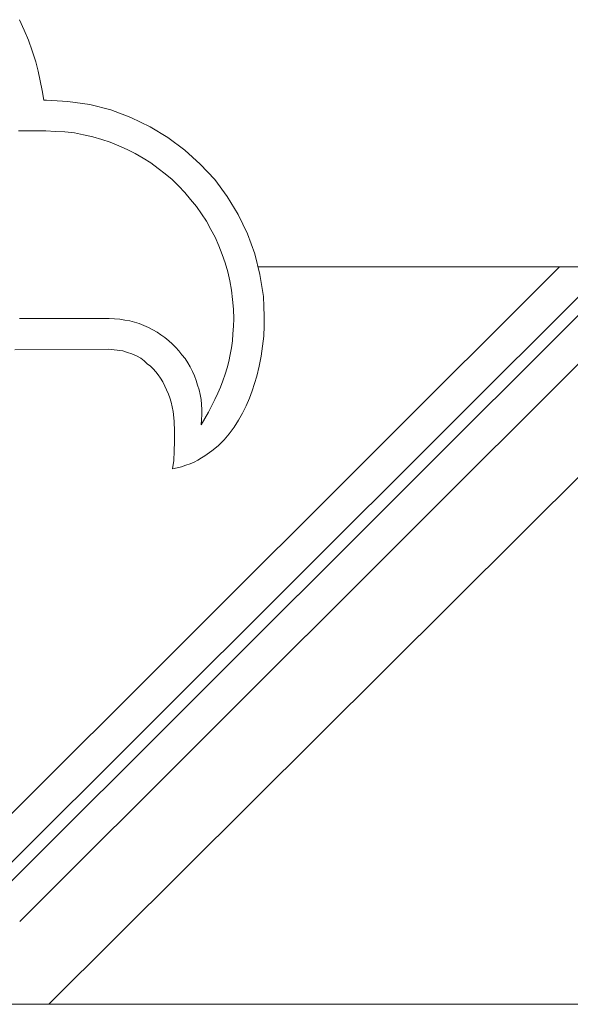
# Model space of a CAD drawing. Header units: metres. Extents: x 964 to 7125, y -212 to 9570.
# Tile 123 of 185: x 2098.454 to 2098.976, y 248.982 to 249.917. Entities that reach past the tile are written whole.
import ezdxf

# ---------------------------------------------------------------- set-up
doc = ezdxf.new("R2010")
doc.units = ezdxf.units.M
doc.linetypes.add('CIĄGłA', pattern=[0])
doc.layers.add('1__logo', color=7, linetype='Continuous')
doc.layers.add('TB_OBRYS1', color=3, linetype='Continuous')
doc.layers.add('a___wymiary', color=9, linetype='Continuous', lineweight=18)
doc.layers.add('AGP1_ELEWACJE', color=7, linetype='Continuous', lineweight=15)

# ---------------------------------------------------------------- blocks, each defined once
blk = doc.blocks.new('WIATA WIDOK PRZEKRÓJ TERENU 2')
at = {"layer": '1__logo', "color": 18, "lineweight": 5, "true_color": 0x000000}
for p, q in [((47761.6, 18854.98), (47766.04, 18845.01)), ((47761.6, 18854.98), (47766.04, 18845.01)), ((47761.6, 18854.98), (47766.04, 18845.01)), ((47761.6, 18854.98), (47766.04, 18845.01)), ((47766.04, 18845.01), (47770.1, 18835.4)), ((47766.04, 18845.01), (47770.1, 18835.4)), ((47766.04, 18845.01), (47770.1, 18835.4)), ((47766.04, 18845.01), (47770.1, 18835.4)), ((47770.1, 18835.4), (47773.42, 18825.43)), ((47770.1, 18835.4), (47773.42, 18825.43)), ((47770.1, 18835.4), (47773.42, 18825.43)), ((47770.1, 18835.4), (47773.42, 18825.43)), ((47773.42, 18825.43), (47777.12, 18815.09)), ((47773.42, 18825.43), (47777.12, 18815.09)), ((47773.42, 18825.43), (47777.12, 18815.09)), ((47773.42, 18825.43), (47777.12, 18815.09)), ((47777.12, 18815.09), (47779.34, 18806.22)), ((47777.12, 18815.09), (47779.34, 18806.22)), ((47777.12, 18815.09), (47779.34, 18806.22)), ((47777.12, 18815.09), (47779.34, 18806.22)), ((47779.34, 18806.22), (47781.18, 18796.99)), ((47779.34, 18806.22), (47781.18, 18796.99)), ((47779.34, 18806.22), (47781.18, 18796.99)), ((47779.34, 18806.22), (47781.18, 18796.99)), ((47781.18, 18796.99), (47783.03, 18787.75)), ((47781.18, 18796.99), (47783.03, 18787.75)), ((47781.18, 18796.99), (47783.03, 18787.75)), ((47781.18, 18796.99), (47783.03, 18787.75)), ((47783.03, 18787.75), (47784.51, 18778.52)), ((47783.03, 18787.75), (47784.51, 18778.52)), ((47783.03, 18787.75), (47784.51, 18778.52)), ((47783.03, 18787.75), (47784.51, 18778.52)), ((47784.51, 18778.52), (47787.09, 18778.52)), ((47784.51, 18778.52), (47787.09, 18778.52)), ((47784.51, 18778.52), (47787.09, 18778.52)), ((47784.51, 18778.52), (47787.09, 18778.52)), ((47787.09, 18778.52), (47807.41, 18777.41)), ((47787.09, 18778.52), (47807.41, 18777.41)), ((47787.09, 18778.52), (47807.41, 18777.41)), ((47787.09, 18778.52), (47807.41, 18777.41)), ((47807.41, 18777.41), (47828.09, 18774.45)), ((47807.41, 18777.41), (47828.09, 18774.45)), ((47807.41, 18777.41), (47828.09, 18774.45)), ((47807.41, 18777.41), (47828.09, 18774.45)), ((47828.09, 18774.45), (47848.04, 18769.28)), ((47828.09, 18774.45), (47848.04, 18769.28)), ((47828.09, 18774.45), (47848.04, 18769.28)), ((47828.09, 18774.45), (47848.04, 18769.28)), ((47848.04, 18769.28), (47867.25, 18762.26)), ((47848.04, 18769.28), (47867.25, 18762.26)), ((47848.04, 18769.28), (47867.25, 18762.26)), ((47848.04, 18769.28), (47867.25, 18762.26)), ((47867.25, 18762.26), (47885.35, 18753.4)), ((47867.25, 18762.26), (47885.35, 18753.4)), ((47867.25, 18762.26), (47885.35, 18753.4)), ((47867.25, 18762.26), (47885.35, 18753.4)), ((47760.5, 18749.33), (47786.35, 18749.33)), ((47760.5, 18749.33), (47786.35, 18749.33)), ((47760.5, 18749.33), (47786.35, 18749.33)), ((47760.5, 18749.33), (47786.35, 18749.33)), ((47786.35, 18749.33), (47795.59, 18748.97)), ((47786.35, 18749.33), (47795.59, 18748.97)), ((47786.35, 18749.33), (47795.59, 18748.97)), ((47786.35, 18749.33), (47795.59, 18748.97)), ((47885.35, 18753.4), (47902.34, 18743.06)), ((47885.35, 18753.4), (47902.34, 18743.06)), ((47885.35, 18753.4), (47902.34, 18743.06)), ((47885.35, 18753.4), (47902.34, 18743.06)), ((47795.59, 18748.97), (47804.45, 18748.6)), ((47795.59, 18748.97), (47804.45, 18748.6)), ((47795.59, 18748.97), (47804.45, 18748.6)), ((47795.59, 18748.97), (47804.45, 18748.6)), ((47804.45, 18748.6), (47813.69, 18747.49)), ((47804.45, 18748.6), (47813.69, 18747.49)), ((47804.45, 18748.6), (47813.69, 18747.49)), ((47804.45, 18748.6), (47813.69, 18747.49)), ((47813.69, 18747.49), (47822.18, 18745.64)), ((47813.69, 18747.49), (47822.18, 18745.64)), ((47813.69, 18747.49), (47822.18, 18745.64)), ((47813.69, 18747.49), (47822.18, 18745.64)), ((47822.18, 18745.64), (47831.05, 18743.79)), ((47822.18, 18745.64), (47831.05, 18743.79)), ((47822.18, 18745.64), (47831.05, 18743.79)), ((47822.18, 18745.64), (47831.05, 18743.79)), ((47831.05, 18743.79), (47839.55, 18741.21)), ((47831.05, 18743.79), (47839.55, 18741.21)), ((47831.05, 18743.79), (47839.55, 18741.21)), ((47831.05, 18743.79), (47839.55, 18741.21)), ((47839.55, 18741.21), (47847.67, 18738.62)), ((47839.55, 18741.21), (47847.67, 18738.62)), ((47839.55, 18741.21), (47847.67, 18738.62)), ((47839.55, 18741.21), (47847.67, 18738.62)), ((47902.34, 18743.06), (47918.23, 18731.23)), ((47902.34, 18743.06), (47918.23, 18731.23)), ((47902.34, 18743.06), (47918.23, 18731.23)), ((47902.34, 18743.06), (47918.23, 18731.23)), ((47847.67, 18738.62), (47855.8, 18735.3)), ((47847.67, 18738.62), (47855.8, 18735.3)), ((47847.67, 18738.62), (47855.8, 18735.3)), ((47847.67, 18738.62), (47855.8, 18735.3)), ((47855.8, 18735.3), (47863.56, 18731.6)), ((47855.8, 18735.3), (47863.56, 18731.6)), ((47855.8, 18735.3), (47863.56, 18731.6)), ((47855.8, 18735.3), (47863.56, 18731.6)), ((47863.56, 18731.6), (47871.31, 18727.91)), ((47863.56, 18731.6), (47871.31, 18727.91)), ((47863.56, 18731.6), (47871.31, 18727.91)), ((47863.56, 18731.6), (47871.31, 18727.91)), ((47918.23, 18731.23), (47933, 18717.94)), ((47918.23, 18731.23), (47933, 18717.94)), ((47918.23, 18731.23), (47933, 18717.94)), ((47918.23, 18731.23), (47933, 18717.94)), ((47871.31, 18727.91), (47878.7, 18723.48)), ((47871.31, 18727.91), (47878.7, 18723.48)), ((47871.31, 18727.91), (47878.7, 18723.48)), ((47871.31, 18727.91), (47878.7, 18723.48)), ((47878.7, 18723.48), (47886.09, 18719.04)), ((47878.7, 18723.48), (47886.09, 18719.04)), ((47878.7, 18723.48), (47886.09, 18719.04)), ((47878.7, 18723.48), (47886.09, 18719.04)), ((47886.09, 18719.04), (47893.11, 18713.87)), ((47886.09, 18719.04), (47893.11, 18713.87)), ((47886.09, 18719.04), (47893.11, 18713.87)), ((47886.09, 18719.04), (47893.11, 18713.87)), ((47893.11, 18713.87), (47899.76, 18708.7)), ((47893.11, 18713.87), (47899.76, 18708.7)), ((47893.11, 18713.87), (47899.76, 18708.7)), ((47893.11, 18713.87), (47899.76, 18708.7)), ((47933, 18717.94), (47946.67, 18703.16)), ((47933, 18717.94), (47946.67, 18703.16)), ((47933, 18717.94), (47946.67, 18703.16)), ((47933, 18717.94), (47946.67, 18703.16)), ((47899.76, 18708.7), (47906.41, 18703.16)), ((47899.76, 18708.7), (47906.41, 18703.16)), ((47899.76, 18708.7), (47906.41, 18703.16)), ((47899.76, 18708.7), (47906.41, 18703.16)), ((47906.41, 18703.16), (47912.32, 18697.25)), ((47906.41, 18703.16), (47912.32, 18697.25)), ((47906.41, 18703.16), (47912.32, 18697.25)), ((47906.41, 18703.16), (47912.32, 18697.25)), ((47946.67, 18703.16), (47958.49, 18687.28)), ((47946.67, 18703.16), (47958.49, 18687.28)), ((47946.67, 18703.16), (47958.49, 18687.28)), ((47946.67, 18703.16), (47958.49, 18687.28)), ((47912.32, 18697.25), (47918.23, 18690.97)), ((47912.32, 18697.25), (47918.23, 18690.97)), ((47912.32, 18697.25), (47918.23, 18690.97)), ((47912.32, 18697.25), (47918.23, 18690.97)), ((47918.23, 18690.97), (47923.77, 18684.32)), ((47918.23, 18690.97), (47923.77, 18684.32)), ((47918.23, 18690.97), (47923.77, 18684.32)), ((47918.23, 18690.97), (47923.77, 18684.32)), ((47923.77, 18684.32), (47929.31, 18677.67)), ((47923.77, 18684.32), (47929.31, 18677.67)), ((47923.77, 18684.32), (47929.31, 18677.67)), ((47923.77, 18684.32), (47929.31, 18677.67)), ((47958.49, 18687.28), (47968.83, 18669.92)), ((47958.49, 18687.28), (47968.83, 18669.92)), ((47958.49, 18687.28), (47968.83, 18669.92)), ((47958.49, 18687.28), (47968.83, 18669.92)), ((47929.31, 18677.67), (47934.11, 18670.65)), ((47929.31, 18677.67), (47934.11, 18670.65)), ((47929.31, 18677.67), (47934.11, 18670.65)), ((47929.31, 18677.67), (47934.11, 18670.65)), ((47934.11, 18670.65), (47938.91, 18663.64)), ((47934.11, 18670.65), (47938.91, 18663.64)), ((47934.11, 18670.65), (47938.91, 18663.64)), ((47934.11, 18670.65), (47938.91, 18663.64)), ((47968.83, 18669.92), (47977.7, 18651.82)), ((47968.83, 18669.92), (47977.7, 18651.82)), ((47968.83, 18669.92), (47977.7, 18651.82)), ((47968.83, 18669.92), (47977.7, 18651.82)), ((47938.91, 18663.64), (47942.98, 18655.88)), ((47938.91, 18663.64), (47942.98, 18655.88)), ((47938.91, 18663.64), (47942.98, 18655.88)), ((47938.91, 18663.64), (47942.98, 18655.88)), ((47942.98, 18655.88), (47947.04, 18648.49)), ((47942.98, 18655.88), (47947.04, 18648.49)), ((47942.98, 18655.88), (47947.04, 18648.49)), ((47942.98, 18655.88), (47947.04, 18648.49)), ((47947.04, 18648.49), (47950.73, 18640.36)), ((47947.04, 18648.49), (47950.73, 18640.36)), ((47947.04, 18648.49), (47950.73, 18640.36)), ((47947.04, 18648.49), (47950.73, 18640.36)), ((47977.7, 18651.82), (47984.72, 18632.61)), ((47977.7, 18651.82), (47984.72, 18632.61)), ((47977.7, 18651.82), (47984.72, 18632.61)), ((47977.7, 18651.82), (47984.72, 18632.61)), ((47950.73, 18640.36), (47953.69, 18632.24)), ((47950.73, 18640.36), (47953.69, 18632.24)), ((47950.73, 18640.36), (47953.69, 18632.24)), ((47950.73, 18640.36), (47953.69, 18632.24)), ((47953.69, 18632.24), (47956.64, 18624.11)), ((47953.69, 18632.24), (47956.64, 18624.11)), ((47953.69, 18632.24), (47956.64, 18624.11)), ((47953.69, 18632.24), (47956.64, 18624.11)), ((47984.72, 18632.61), (47989.52, 18613.03)), ((47984.72, 18632.61), (47989.52, 18613.03)), ((47984.72, 18632.61), (47989.52, 18613.03)), ((47984.72, 18632.61), (47989.52, 18613.03)), ((47729.58, 18076.82), (48273.82, 18620.32)), ((48319.95, 18620.32), (47743.06, 18044.22)), ((47746.68, 18029.93), (48337.42, 18620.32)), ((47761.72, 17998.88), (48383.53, 18620.32)), ((47956.64, 18624.11), (47959.23, 18615.61)), ((47956.64, 18624.11), (47959.23, 18615.61)), ((47956.64, 18624.11), (47959.23, 18615.61)), ((47956.64, 18624.11), (47959.23, 18615.61)), ((47959.23, 18615.61), (47961.08, 18607.12)), ((47959.23, 18615.61), (47961.08, 18607.12)), ((47959.23, 18615.61), (47961.08, 18607.12)), ((47959.23, 18615.61), (47961.08, 18607.12)), ((47989.52, 18613.03), (47992.84, 18592.34)), ((47989.52, 18613.03), (47992.84, 18592.34)), ((47989.52, 18613.03), (47992.84, 18592.34)), ((47989.52, 18613.03), (47992.84, 18592.34)), ((47961.08, 18607.12), (47962.55, 18598.25)), ((47961.08, 18607.12), (47962.55, 18598.25)), ((47961.08, 18607.12), (47962.55, 18598.25)), ((47961.08, 18607.12), (47962.55, 18598.25)), ((47962.55, 18598.25), (47963.66, 18589.39)), ((47962.55, 18598.25), (47963.66, 18589.39)), ((47962.55, 18598.25), (47963.66, 18589.39)), ((47962.55, 18598.25), (47963.66, 18589.39)), ((47992.84, 18592.34), (47993.21, 18582.74)), ((47992.84, 18592.34), (47993.21, 18582.74)), ((47992.84, 18592.34), (47993.21, 18582.74)), ((47992.84, 18592.34), (47993.21, 18582.74)), ((47963.66, 18589.39), (47964.4, 18580.15)), ((47963.66, 18589.39), (47964.4, 18580.15)), ((47963.66, 18589.39), (47964.4, 18580.15)), ((47963.66, 18589.39), (47964.4, 18580.15)), ((47993.21, 18582.74), (47993.58, 18573.5)), ((47993.21, 18582.74), (47993.58, 18573.5)), ((47993.21, 18582.74), (47993.58, 18573.5)), ((47993.21, 18582.74), (47993.58, 18573.5)), ((47964.4, 18580.15), (47964.77, 18570.92)), ((47964.4, 18580.15), (47964.77, 18570.92)), ((47964.4, 18580.15), (47964.77, 18570.92)), ((47964.4, 18580.15), (47964.77, 18570.92)), ((47993.58, 18573.5), (47993.58, 18564.27)), ((47993.58, 18573.5), (47993.58, 18564.27)), ((47993.58, 18573.5), (47993.58, 18564.27)), ((47993.58, 18573.5), (47993.58, 18564.27)), ((47773.79, 18571.29), (47761.6, 18571.29)), ((47773.79, 18571.29), (47761.6, 18571.29)), ((47773.79, 18571.29), (47761.6, 18571.29)), ((47773.79, 18571.29), (47761.6, 18571.29)), ((47787.46, 18571.29), (47773.79, 18571.29)), ((47787.46, 18571.29), (47773.79, 18571.29)), ((47787.46, 18571.29), (47773.79, 18571.29)), ((47787.46, 18571.29), (47773.79, 18571.29)), ((47801.5, 18571.29), (47787.46, 18571.29)), ((47801.5, 18571.29), (47787.46, 18571.29)), ((47801.5, 18571.29), (47787.46, 18571.29)), ((47801.5, 18571.29), (47787.46, 18571.29)), ((47815.54, 18571.29), (47801.5, 18571.29)), ((47815.54, 18571.29), (47801.5, 18571.29)), ((47815.54, 18571.29), (47801.5, 18571.29)), ((47815.54, 18571.29), (47801.5, 18571.29)), ((47827.73, 18571.29), (47815.54, 18571.29)), ((47827.73, 18571.29), (47815.54, 18571.29)), ((47827.73, 18571.29), (47815.54, 18571.29)), ((47827.73, 18571.29), (47815.54, 18571.29)), ((47837.7, 18571.29), (47827.73, 18571.29)), ((47837.7, 18571.29), (47827.73, 18571.29)), ((47837.7, 18571.29), (47827.73, 18571.29)), ((47837.7, 18571.29), (47827.73, 18571.29)), ((47844.35, 18571.29), (47837.7, 18571.29)), ((47844.35, 18571.29), (47837.7, 18571.29)), ((47844.35, 18571.29), (47837.7, 18571.29)), ((47844.35, 18571.29), (47837.7, 18571.29)), ((47846.56, 18571.29), (47844.35, 18571.29)), ((47846.56, 18571.29), (47844.35, 18571.29)), ((47846.56, 18571.29), (47844.35, 18571.29)), ((47846.56, 18571.29), (47844.35, 18571.29)), ((47851.74, 18570.92), (47846.56, 18571.29)), ((47851.74, 18570.92), (47846.56, 18571.29)), ((47851.74, 18570.92), (47846.56, 18571.29)), ((47851.74, 18570.92), (47846.56, 18571.29)), ((47856.54, 18570.55), (47851.74, 18570.92)), ((47856.54, 18570.55), (47851.74, 18570.92)), ((47856.54, 18570.55), (47851.74, 18570.92)), ((47856.54, 18570.55), (47851.74, 18570.92)), ((47861.34, 18569.81), (47856.54, 18570.55)), ((47861.34, 18569.81), (47856.54, 18570.55)), ((47861.34, 18569.81), (47856.54, 18570.55)), ((47861.34, 18569.81), (47856.54, 18570.55)), ((47866.14, 18569.07), (47861.34, 18569.81)), ((47866.14, 18569.07), (47861.34, 18569.81)), ((47866.14, 18569.07), (47861.34, 18569.81)), ((47866.14, 18569.07), (47861.34, 18569.81)), ((47870.58, 18567.96), (47866.14, 18569.07)), ((47870.58, 18567.96), (47866.14, 18569.07)), ((47870.58, 18567.96), (47866.14, 18569.07)), ((47870.58, 18567.96), (47866.14, 18569.07)), ((47875.01, 18566.49), (47870.58, 18567.96)), ((47875.01, 18566.49), (47870.58, 18567.96)), ((47875.01, 18566.49), (47870.58, 18567.96)), ((47875.01, 18566.49), (47870.58, 18567.96)), ((47879.44, 18564.64), (47875.01, 18566.49)), ((47879.44, 18564.64), (47875.01, 18566.49)), ((47879.44, 18564.64), (47875.01, 18566.49)), ((47879.44, 18564.64), (47875.01, 18566.49)), ((47883.87, 18562.79), (47879.44, 18564.64)), ((47883.87, 18562.79), (47879.44, 18564.64)), ((47883.87, 18562.79), (47879.44, 18564.64)), ((47883.87, 18562.79), (47879.44, 18564.64)), ((47887.94, 18560.57), (47883.87, 18562.79)), ((47887.94, 18560.57), (47883.87, 18562.79)), ((47887.94, 18560.57), (47883.87, 18562.79)), ((47887.94, 18560.57), (47883.87, 18562.79)), ((47964.4, 18563.9), (47964.03, 18556.88)), ((47964.4, 18563.9), (47964.03, 18556.88)), ((47964.4, 18563.9), (47964.03, 18556.88)), ((47964.4, 18563.9), (47964.03, 18556.88)), ((47964.77, 18570.92), (47964.4, 18563.9)), ((47964.77, 18570.92), (47964.4, 18563.9)), ((47964.77, 18570.92), (47964.4, 18563.9)), ((47964.77, 18570.92), (47964.4, 18563.9)), ((47993.58, 18564.27), (47993.21, 18554.66)), ((47993.58, 18564.27), (47993.21, 18554.66)), ((47993.58, 18564.27), (47993.21, 18554.66)), ((47993.58, 18564.27), (47993.21, 18554.66)), ((47892, 18558.36), (47887.94, 18560.57)), ((47892, 18558.36), (47887.94, 18560.57)), ((47892, 18558.36), (47887.94, 18560.57)), ((47892, 18558.36), (47887.94, 18560.57)), ((47895.69, 18555.77), (47892, 18558.36)), ((47895.69, 18555.77), (47892, 18558.36)), ((47895.69, 18555.77), (47892, 18558.36)), ((47895.69, 18555.77), (47892, 18558.36)), ((47899.39, 18553.19), (47895.69, 18555.77)), ((47899.39, 18553.19), (47895.69, 18555.77)), ((47899.39, 18553.19), (47895.69, 18555.77)), ((47899.39, 18553.19), (47895.69, 18555.77)), ((47903.08, 18550.23), (47899.39, 18553.19)), ((47903.08, 18550.23), (47899.39, 18553.19)), ((47903.08, 18550.23), (47899.39, 18553.19)), ((47903.08, 18550.23), (47899.39, 18553.19)), ((47964.03, 18556.88), (47963.66, 18550.23)), ((47964.03, 18556.88), (47963.66, 18550.23)), ((47964.03, 18556.88), (47963.66, 18550.23)), ((47964.03, 18556.88), (47963.66, 18550.23)), ((47993.21, 18554.66), (47992.11, 18545.06)), ((47993.21, 18554.66), (47992.11, 18545.06)), ((47993.21, 18554.66), (47992.11, 18545.06)), ((47993.21, 18554.66), (47992.11, 18545.06)), ((47906.41, 18547.28), (47903.08, 18550.23)), ((47906.41, 18547.28), (47903.08, 18550.23)), ((47906.41, 18547.28), (47903.08, 18550.23)), ((47906.41, 18547.28), (47903.08, 18550.23)), ((47909.73, 18543.95), (47906.41, 18547.28)), ((47909.73, 18543.95), (47906.41, 18547.28)), ((47909.73, 18543.95), (47906.41, 18547.28)), ((47909.73, 18543.95), (47906.41, 18547.28)), ((47912.69, 18540.63), (47909.73, 18543.95)), ((47912.69, 18540.63), (47909.73, 18543.95)), ((47912.69, 18540.63), (47909.73, 18543.95)), ((47912.69, 18540.63), (47909.73, 18543.95)), ((47963.66, 18550.23), (47962.55, 18543.58)), ((47963.66, 18550.23), (47962.55, 18543.58)), ((47963.66, 18550.23), (47962.55, 18543.58)), ((47963.66, 18550.23), (47962.55, 18543.58)), ((47992.11, 18545.06), (47990.63, 18535.46)), ((47992.11, 18545.06), (47990.63, 18535.46)), ((47992.11, 18545.06), (47990.63, 18535.46)), ((47992.11, 18545.06), (47990.63, 18535.46)), ((47845.83, 18542.11), (47757.17, 18541.74)), ((47845.83, 18542.11), (47757.17, 18541.74)), ((47845.83, 18542.11), (47757.17, 18541.74)), ((47845.83, 18542.11), (47757.17, 18541.74)), ((47859.49, 18540.63), (47845.83, 18542.11)), ((47859.49, 18540.63), (47845.83, 18542.11)), ((47859.49, 18540.63), (47845.83, 18542.11)), ((47859.49, 18540.63), (47845.83, 18542.11)), ((47863.93, 18539.15), (47859.49, 18540.63)), ((47863.93, 18539.15), (47859.49, 18540.63)), ((47863.93, 18539.15), (47859.49, 18540.63)), ((47863.93, 18539.15), (47859.49, 18540.63)), ((47867.99, 18537.67), (47863.93, 18539.15)), ((47867.99, 18537.67), (47863.93, 18539.15)), ((47867.99, 18537.67), (47863.93, 18539.15)), ((47867.99, 18537.67), (47863.93, 18539.15)), ((47872.42, 18535.83), (47867.99, 18537.67)), ((47872.42, 18535.83), (47867.99, 18537.67)), ((47872.42, 18535.83), (47867.99, 18537.67)), ((47872.42, 18535.83), (47867.99, 18537.67)), ((47876.49, 18533.61), (47872.42, 18535.83)), ((47876.49, 18533.61), (47872.42, 18535.83)), ((47876.49, 18533.61), (47872.42, 18535.83)), ((47876.49, 18533.61), (47872.42, 18535.83)), ((47915.64, 18536.93), (47912.69, 18540.63)), ((47915.64, 18536.93), (47912.69, 18540.63)), ((47915.64, 18536.93), (47912.69, 18540.63)), ((47915.64, 18536.93), (47912.69, 18540.63)), ((47918.6, 18533.24), (47915.64, 18536.93)), ((47918.6, 18533.24), (47915.64, 18536.93)), ((47918.6, 18533.24), (47915.64, 18536.93)), ((47918.6, 18533.24), (47915.64, 18536.93)), ((47961.45, 18537.3), (47959.97, 18530.65)), ((47961.45, 18537.3), (47959.97, 18530.65)), ((47961.45, 18537.3), (47959.97, 18530.65)), ((47961.45, 18537.3), (47959.97, 18530.65)), ((47962.55, 18543.58), (47961.45, 18537.3)), ((47962.55, 18543.58), (47961.45, 18537.3)), ((47962.55, 18543.58), (47961.45, 18537.3)), ((47962.55, 18543.58), (47961.45, 18537.3)), ((47990.63, 18535.46), (47988.78, 18526.22)), ((47990.63, 18535.46), (47988.78, 18526.22)), ((47990.63, 18535.46), (47988.78, 18526.22)), ((47990.63, 18535.46), (47988.78, 18526.22)), ((47879.81, 18531.02), (47876.49, 18533.61)), ((47879.81, 18531.02), (47876.49, 18533.61)), ((47879.81, 18531.02), (47876.49, 18533.61)), ((47879.81, 18531.02), (47876.49, 18533.61)), ((47882.77, 18528.44), (47879.81, 18531.02)), ((47882.77, 18528.44), (47879.81, 18531.02)), ((47882.77, 18528.44), (47879.81, 18531.02)), ((47882.77, 18528.44), (47879.81, 18531.02)), ((47885.72, 18526.22), (47882.77, 18528.44)), ((47885.72, 18526.22), (47882.77, 18528.44)), ((47885.72, 18526.22), (47882.77, 18528.44)), ((47885.72, 18526.22), (47882.77, 18528.44)), ((47888.31, 18523.64), (47885.72, 18526.22)), ((47888.31, 18523.64), (47885.72, 18526.22)), ((47888.31, 18523.64), (47885.72, 18526.22)), ((47888.31, 18523.64), (47885.72, 18526.22)), ((47921.18, 18529.18), (47918.6, 18533.24)), ((47921.18, 18529.18), (47918.6, 18533.24)), ((47921.18, 18529.18), (47918.6, 18533.24)), ((47921.18, 18529.18), (47918.6, 18533.24)), ((47923.4, 18525.48), (47921.18, 18529.18)), ((47923.4, 18525.48), (47921.18, 18529.18)), ((47923.4, 18525.48), (47921.18, 18529.18)), ((47923.4, 18525.48), (47921.18, 18529.18)), ((47925.61, 18521.05), (47923.4, 18525.48)), ((47925.61, 18521.05), (47923.4, 18525.48)), ((47925.61, 18521.05), (47923.4, 18525.48)), ((47925.61, 18521.05), (47923.4, 18525.48)), ((47959.97, 18530.65), (47958.49, 18524.37)), ((47959.97, 18530.65), (47958.49, 18524.37)), ((47959.97, 18530.65), (47958.49, 18524.37)), ((47959.97, 18530.65), (47958.49, 18524.37)), ((47988.78, 18526.22), (47986.56, 18516.62)), ((47988.78, 18526.22), (47986.56, 18516.62)), ((47988.78, 18526.22), (47986.56, 18516.62)), ((47988.78, 18526.22), (47986.56, 18516.62)), ((47890.89, 18520.68), (47888.31, 18523.64)), ((47890.89, 18520.68), (47888.31, 18523.64)), ((47890.89, 18520.68), (47888.31, 18523.64)), ((47890.89, 18520.68), (47888.31, 18523.64)), ((47893.11, 18517.73), (47890.89, 18520.68)), ((47893.11, 18517.73), (47890.89, 18520.68)), ((47893.11, 18517.73), (47890.89, 18520.68)), ((47893.11, 18517.73), (47890.89, 18520.68)), ((47895.32, 18514.77), (47893.11, 18517.73)), ((47895.32, 18514.77), (47893.11, 18517.73)), ((47895.32, 18514.77), (47893.11, 18517.73)), ((47895.32, 18514.77), (47893.11, 18517.73)), ((47927.46, 18516.99), (47925.61, 18521.05)), ((47927.46, 18516.99), (47925.61, 18521.05)), ((47927.46, 18516.99), (47925.61, 18521.05)), ((47927.46, 18516.99), (47925.61, 18521.05)), ((47928.94, 18512.55), (47927.46, 18516.99)), ((47928.94, 18512.55), (47927.46, 18516.99)), ((47928.94, 18512.55), (47927.46, 18516.99)), ((47928.94, 18512.55), (47927.46, 18516.99)), ((47956.64, 18518.46), (47954.43, 18512.18)), ((47956.64, 18518.46), (47954.43, 18512.18)), ((47956.64, 18518.46), (47954.43, 18512.18)), ((47956.64, 18518.46), (47954.43, 18512.18)), ((47958.49, 18524.37), (47956.64, 18518.46)), ((47958.49, 18524.37), (47956.64, 18518.46)), ((47958.49, 18524.37), (47956.64, 18518.46)), ((47958.49, 18524.37), (47956.64, 18518.46)), ((47986.56, 18516.62), (47984.35, 18509.6)), ((47986.56, 18516.62), (47984.35, 18509.6)), ((47986.56, 18516.62), (47984.35, 18509.6)), ((47986.56, 18516.62), (47984.35, 18509.6)), ((47897.54, 18511.08), (47895.32, 18514.77)), ((47897.54, 18511.08), (47895.32, 18514.77)), ((47897.54, 18511.08), (47895.32, 18514.77)), ((47897.54, 18511.08), (47895.32, 18514.77)), ((47902.71, 18499.63), (47897.54, 18511.08)), ((47902.71, 18499.63), (47897.54, 18511.08)), ((47902.71, 18499.63), (47897.54, 18511.08)), ((47902.71, 18499.63), (47897.54, 18511.08)), ((47930.42, 18508.12), (47928.94, 18512.55)), ((47930.42, 18508.12), (47928.94, 18512.55)), ((47930.42, 18508.12), (47928.94, 18512.55)), ((47930.42, 18508.12), (47928.94, 18512.55)), ((47931.89, 18503.69), (47930.42, 18508.12)), ((47931.89, 18503.69), (47930.42, 18508.12)), ((47931.89, 18503.69), (47930.42, 18508.12)), ((47931.89, 18503.69), (47930.42, 18508.12)), ((47952.21, 18506.27), (47949.63, 18500.36)), ((47952.21, 18506.27), (47949.63, 18500.36)), ((47952.21, 18506.27), (47949.63, 18500.36)), ((47952.21, 18506.27), (47949.63, 18500.36)), ((47954.43, 18512.18), (47952.21, 18506.27)), ((47954.43, 18512.18), (47952.21, 18506.27)), ((47954.43, 18512.18), (47952.21, 18506.27)), ((47954.43, 18512.18), (47952.21, 18506.27)), ((47984.35, 18509.6), (47982.13, 18502.58)), ((47984.35, 18509.6), (47982.13, 18502.58)), ((47984.35, 18509.6), (47982.13, 18502.58)), ((47984.35, 18509.6), (47982.13, 18502.58)), ((47904.19, 18495.93), (47902.71, 18499.63)), ((47904.19, 18495.93), (47902.71, 18499.63)), ((47904.19, 18495.93), (47902.71, 18499.63)), ((47904.19, 18495.93), (47902.71, 18499.63)), ((47933, 18499.26), (47931.89, 18503.69)), ((47933, 18499.26), (47931.89, 18503.69)), ((47933, 18499.26), (47931.89, 18503.69)), ((47933, 18499.26), (47931.89, 18503.69)), ((47933.74, 18494.45), (47933, 18499.26)), ((47933.74, 18494.45), (47933, 18499.26)), ((47933.74, 18494.45), (47933, 18499.26)), ((47933.74, 18494.45), (47933, 18499.26)), ((47949.63, 18500.36), (47946.67, 18494.45)), ((47949.63, 18500.36), (47946.67, 18494.45)), ((47949.63, 18500.36), (47946.67, 18494.45)), ((47949.63, 18500.36), (47946.67, 18494.45)), ((47982.13, 18502.58), (47979.55, 18495.56)), ((47982.13, 18502.58), (47979.55, 18495.56)), ((47982.13, 18502.58), (47979.55, 18495.56)), ((47982.13, 18502.58), (47979.55, 18495.56)), ((47905.3, 18491.87), (47904.19, 18495.93)), ((47905.3, 18491.87), (47904.19, 18495.93)), ((47905.3, 18491.87), (47904.19, 18495.93)), ((47905.3, 18491.87), (47904.19, 18495.93)), ((47906.41, 18487.44), (47905.3, 18491.87)), ((47906.41, 18487.44), (47905.3, 18491.87)), ((47906.41, 18487.44), (47905.3, 18491.87)), ((47906.41, 18487.44), (47905.3, 18491.87)), ((47934.11, 18489.65), (47933.74, 18494.45)), ((47934.11, 18489.65), (47933.74, 18494.45)), ((47934.11, 18489.65), (47933.74, 18494.45)), ((47934.11, 18489.65), (47933.74, 18494.45)), ((47934.48, 18484.85), (47934.11, 18489.65)), ((47934.48, 18484.85), (47934.11, 18489.65)), ((47934.48, 18484.85), (47934.11, 18489.65)), ((47934.48, 18484.85), (47934.11, 18489.65)), ((47946.67, 18494.45), (47940.76, 18482.26)), ((47946.67, 18494.45), (47940.76, 18482.26)), ((47946.67, 18494.45), (47940.76, 18482.26)), ((47946.67, 18494.45), (47940.76, 18482.26)), ((47976.59, 18488.54), (47972.9, 18481.52)), ((47976.59, 18488.54), (47972.9, 18481.52)), ((47976.59, 18488.54), (47972.9, 18481.52)), ((47976.59, 18488.54), (47972.9, 18481.52)), ((47979.55, 18495.56), (47976.59, 18488.54)), ((47979.55, 18495.56), (47976.59, 18488.54)), ((47979.55, 18495.56), (47976.59, 18488.54)), ((47979.55, 18495.56), (47976.59, 18488.54)), ((47907.15, 18483), (47906.41, 18487.44)), ((47907.15, 18483), (47906.41, 18487.44)), ((47907.15, 18483), (47906.41, 18487.44)), ((47907.15, 18483), (47906.41, 18487.44)), ((47908.25, 18473.77), (47907.15, 18483)), ((47908.25, 18473.77), (47907.15, 18483)), ((47908.25, 18473.77), (47907.15, 18483)), ((47908.25, 18473.77), (47907.15, 18483)), ((47940.76, 18482.26), (47933.74, 18470.44)), ((47940.76, 18482.26), (47933.74, 18470.44)), ((47940.76, 18482.26), (47933.74, 18470.44)), ((47940.76, 18482.26), (47933.74, 18470.44)), ((47934.11, 18475.25), (47934.48, 18480.05)), ((47934.11, 18475.25), (47934.48, 18480.05)), ((47934.11, 18475.25), (47934.48, 18480.05)), ((47934.11, 18475.25), (47934.48, 18480.05)), ((47934.48, 18480.05), (47934.48, 18484.85)), ((47934.48, 18480.05), (47934.48, 18484.85)), ((47934.48, 18480.05), (47934.48, 18484.85)), ((47934.48, 18480.05), (47934.48, 18484.85)), ((47972.9, 18481.52), (47969.2, 18474.88)), ((47972.9, 18481.52), (47969.2, 18474.88)), ((47972.9, 18481.52), (47969.2, 18474.88)), ((47972.9, 18481.52), (47969.2, 18474.88)), ((47908.62, 18464.16), (47908.25, 18473.77)), ((47908.62, 18464.16), (47908.25, 18473.77)), ((47908.62, 18464.16), (47908.25, 18473.77)), ((47908.62, 18464.16), (47908.25, 18473.77)), ((47933.74, 18470.44), (47934.11, 18475.25)), ((47933.74, 18470.44), (47934.11, 18475.25)), ((47933.74, 18470.44), (47934.11, 18475.25)), ((47933.74, 18470.44), (47934.11, 18475.25)), ((47969.2, 18474.88), (47965.14, 18468.23)), ((47969.2, 18474.88), (47965.14, 18468.23)), ((47969.2, 18474.88), (47965.14, 18468.23)), ((47969.2, 18474.88), (47965.14, 18468.23)), ((47908.62, 18454.56), (47908.62, 18464.16)), ((47908.62, 18454.56), (47908.62, 18464.16)), ((47908.62, 18454.56), (47908.62, 18464.16)), ((47908.62, 18454.56), (47908.62, 18464.16)), ((47960.34, 18461.95), (47955.54, 18456.04)), ((47960.34, 18461.95), (47955.54, 18456.04)), ((47960.34, 18461.95), (47955.54, 18456.04)), ((47960.34, 18461.95), (47955.54, 18456.04)), ((47965.14, 18468.23), (47960.34, 18461.95)), ((47965.14, 18468.23), (47960.34, 18461.95)), ((47965.14, 18468.23), (47960.34, 18461.95)), ((47965.14, 18468.23), (47960.34, 18461.95)), ((47908.25, 18445.32), (47908.62, 18454.56)), ((47908.25, 18445.32), (47908.62, 18454.56)), ((47908.25, 18445.32), (47908.62, 18454.56)), ((47908.25, 18445.32), (47908.62, 18454.56)), ((47949.99, 18450.5), (47944.08, 18445.69)), ((47949.99, 18450.5), (47944.08, 18445.69)), ((47949.99, 18450.5), (47944.08, 18445.69)), ((47949.99, 18450.5), (47944.08, 18445.69)), ((47955.54, 18456.04), (47949.99, 18450.5)), ((47955.54, 18456.04), (47949.99, 18450.5)), ((47955.54, 18456.04), (47949.99, 18450.5)), ((47955.54, 18456.04), (47949.99, 18450.5)), ((47907.88, 18436.46), (47908.25, 18445.32)), ((47907.88, 18436.46), (47908.25, 18445.32)), ((47907.88, 18436.46), (47908.25, 18445.32)), ((47907.88, 18436.46), (47908.25, 18445.32)), ((47937.44, 18440.89), (47934.11, 18439.04)), ((47937.44, 18440.89), (47934.11, 18439.04)), ((47937.44, 18440.89), (47934.11, 18439.04)), ((47937.44, 18440.89), (47934.11, 18439.04)), ((47944.08, 18445.69), (47937.44, 18440.89)), ((47944.08, 18445.69), (47937.44, 18440.89)), ((47944.08, 18445.69), (47937.44, 18440.89)), ((47944.08, 18445.69), (47937.44, 18440.89)), ((47906.78, 18428.7), (47907.88, 18436.46)), ((47906.78, 18428.7), (47907.88, 18436.46)), ((47906.78, 18428.7), (47907.88, 18436.46)), ((47906.78, 18428.7), (47907.88, 18436.46)), ((47919.34, 18432.03), (47915.27, 18430.55)), ((47919.34, 18432.03), (47915.27, 18430.55)), ((47919.34, 18432.03), (47915.27, 18430.55)), ((47919.34, 18432.03), (47915.27, 18430.55)), ((47923.4, 18433.5), (47919.34, 18432.03)), ((47923.4, 18433.5), (47919.34, 18432.03)), ((47923.4, 18433.5), (47919.34, 18432.03)), ((47923.4, 18433.5), (47919.34, 18432.03)), ((47927.09, 18434.98), (47923.4, 18433.5)), ((47927.09, 18434.98), (47923.4, 18433.5)), ((47927.09, 18434.98), (47923.4, 18433.5)), ((47927.09, 18434.98), (47923.4, 18433.5)), ((47930.79, 18436.83), (47927.09, 18434.98)), ((47930.79, 18436.83), (47927.09, 18434.98)), ((47930.79, 18436.83), (47927.09, 18434.98)), ((47930.79, 18436.83), (47927.09, 18434.98)), ((47934.11, 18439.04), (47930.79, 18436.83)), ((47934.11, 18439.04), (47930.79, 18436.83)), ((47934.11, 18439.04), (47930.79, 18436.83)), ((47934.11, 18439.04), (47930.79, 18436.83)), ((47911.21, 18429.44), (47906.78, 18428.7)), ((47911.21, 18429.44), (47906.78, 18428.7)), ((47911.21, 18429.44), (47906.78, 18428.7)), ((47911.21, 18429.44), (47906.78, 18428.7)), ((47915.27, 18430.55), (47911.21, 18429.44)), ((47915.27, 18430.55), (47911.21, 18429.44)), ((47915.27, 18430.55), (47911.21, 18429.44)), ((47915.27, 18430.55), (47911.21, 18429.44))]:
    blk.add_line(p, q, dxfattribs=at)
at = {"layer": 'a___wymiary', "color": 18, "lineweight": 5, "true_color": 0x000000}
blk.add_lwpolyline([(39624, 18620.32), (40326.7, 17920.32), (47789.42, 17920.32), (48492.13, 18620.32), (47987.73, 18620.32)], dxfattribs=at)
at = {"layer": 'TB_OBRYS1', "color": 18, "lineweight": 5, "true_color": 0x000000}
blk.add_lwpolyline([(47987.73, 18620.32), (49058.06, 18620.32), (49058.06, 17920.32), (39043.06, 17920.32), (39043.06, 18620.32), (46799.57, 18620.32)], dxfattribs=at)

msp = doc.modelspace()

# ---------------------------------------------------------------- block references
at = {"layer": 'AGP1_ELEWACJE', "linetype": 'CIĄGłA', "lineweight": 5, "xscale": 0.001, "yscale": 0.001, "zscale": 0.001}
msp.add_blockref('WIATA WIDOK PRZEKRÓJ TERENU 2', (2050.69231, 231.06217), dxfattribs=at)

doc.saveas('drawing.dxf')
